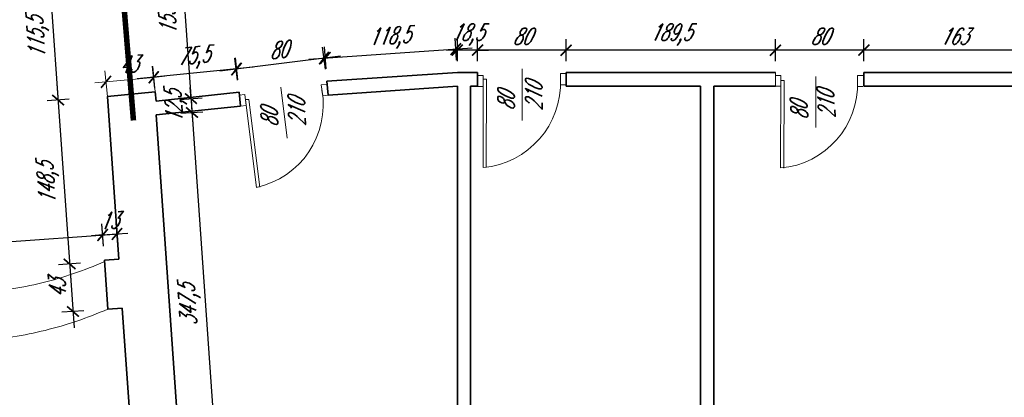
# Model space of a CAD drawing. Header units: millimetres. Extents: x 402 to 79005, y -7782 to 89952.
# Tile 43 of 256: x 22773 to 23664, y 16813 to 17155. Entities that reach past the tile are written whole.
import ezdxf

# ---------------------------------------------------------------- set-up
doc = ezdxf.new("R2010")
doc.units = ezdxf.units.MM
doc.header["$LTSCALE"] = 10
doc.linetypes.add('ACAD_ISO12W100', pattern=[21, 12, -3, 0, -3, 0, -3])
doc.linetypes.add('DASHED', pattern=[19.05, 12.7, -6.35])
doc.layers.get('0').update_dxf_attribs({"lineweight": 0})
doc.layers.get('Defpoints').update_dxf_attribs({"color": 253})
for name, color, linetype, lineweight in [('01 parter - ściany', 253, 'Continuous', 35), ('03_drzwi', 253, 'Continuous', 15), ('04-2_nad', 253, 'DASHED', 5), ('05-01_wymiary', 253, 'Continuous', 5), ('05-03_opis', 253, 'Continuous', 5)]:
    doc.layers.add(name, color=color, linetype=linetype, lineweight=lineweight)
doc.styles.add('ariel_wym', font='simplex.shx', dxfattribs={"width": 0.65, "oblique": 25})
doc.dimstyles.new('ariel 50 wnętrze', dxfattribs={"dimtxt": 15, "dimasz": 10, "dimexe": 10, "dimexo": 0, "dimgap": 5, "dimtad": 1, "dimdec": 1, "dimrnd": 0.5, "dimtxsty": 'ariel_wym', "dimblk": 'ARCHTICK', "dimcen": 2.5, "dimdle": 15, "dimazin": 0, "dimtfac": 1, "dimtdec": 1, "dimtix": 1, "dimtmove": 0, "dimatfit": 3, "dimldrblk": 'DOT', "dimfxl": 0, "dimarcsym": 0})

# ---------------------------------------------------------------- blocks, each defined once
blk = doc.blocks.new('_ArchTick')
at = {"color": 0, "linetype": 'ByBlock', "const_width": 0.15}
blk.add_lwpolyline([(-0.5, -0.5), (0.5, 0.5)], dxfattribs=at)
blk = doc.blocks.new('*D3367')
at = {"layer": '05-01_wymiary', "color": 0, "lineweight": -2}
for p, q in [((22849.04, 16950.22), (22847.65, 16970.17)), ((22599.95, 16942.82), (22863.31, 16961.24)), ((22615.61, 16933.89), (22614.22, 16953.85))]:
    blk.add_line(p, q, dxfattribs=at)
at = {"layer": 'Defpoints', "color": 0, "lineweight": 0}
for p in [(22848.34, 16960.19), (22849.94, 16937.32), (22616.51, 16921)]:
    blk.add_point(p, dxfattribs=at)
at = {"layer": '05-01_wymiary', "color": 0, "lineweight": -2, "xscale": 10, "yscale": 10, "zscale": 10}
for p, rotation in [((22848.34, 16960.19), 3.999999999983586), ((22614.91, 16943.87), 183.9999999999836)]:
    blk.add_blockref('_ArchTick', p, dxfattribs=dict(at, rotation=rotation))
at = {"layer": '05-01_wymiary', "color": 0, "insert": (22730.76, 16964.5), "char_height": 15, "attachment_point": 5, "rotation": 4, "style": 'ariel_wym'}
blk.add_mtext('234', dxfattribs=at)
blk = doc.blocks.new('_Dot')
at = {"color": 0, "linetype": 'ByBlock', "lineweight": -2}
blk.add_line((-0.5, 0), (-1, 0), dxfattribs=at)
at = {"color": 0, "linetype": 'ByBlock', "const_width": 0.5}
blk.add_lwpolyline([(-0.25, 0, 1), (0.25, 0, 1)], format="xyb", close=True, dxfattribs=at)
blk = doc.blocks.new('*D3368')
at = {"layer": '05-01_wymiary', "color": 0, "lineweight": -2}
for p, q in [((22849.03, 16950.32), (22847.64, 16970.27)), ((22862, 16951.22), (22860.61, 16971.17)), ((22848.34, 16960.29), (22838.36, 16959.59)), ((22848.34, 16960.29), (22861.3, 16961.2)), ((22861.3, 16961.2), (22871.28, 16961.9))]:
    blk.add_line(p, q, dxfattribs=at)
at = {"layer": 'Defpoints', "color": 0, "lineweight": 0}
for p in [(22861.3, 16961.2), (22849.94, 16937.32), (22862.91, 16938.22)]:
    blk.add_point(p, dxfattribs=at)
at = {"layer": '05-01_wymiary', "color": 0, "lineweight": -2, "xscale": 10, "yscale": 10, "zscale": 10}
for p, rotation in [((22848.34, 16960.29), 3.999999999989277), ((22861.3, 16961.2), 183.9999999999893)]:
    blk.add_blockref('_ArchTick', p, dxfattribs=dict(at, rotation=rotation))
at = {"layer": '05-01_wymiary', "color": 0, "insert": (22853.95, 16973.22), "char_height": 15, "attachment_point": 5, "rotation": 4, "style": 'ariel_wym'}
blk.add_mtext('13', dxfattribs=at)
blk = doc.blocks.new('*D2595')
at = {"layer": '05-01_wymiary', "color": 0, "lineweight": -2}
for p, q in [((22799, 17212.43), (22809.14, 17067.39)), ((22810.02, 17198.17), (22790.07, 17196.77)), ((22818.07, 17083.05), (22798.12, 17081.65))]:
    blk.add_line(p, q, dxfattribs=at)
at = {"layer": 'Defpoints', "color": 0, "lineweight": 0}
for p in [(22836.58, 17200.03), (22844.63, 17084.91), (22808.09, 17082.35)]:
    blk.add_point(p, dxfattribs=at)
at = {"layer": '05-01_wymiary', "color": 0, "lineweight": -2, "xscale": 10, "yscale": 10, "zscale": 10}
for p, rotation in [((22800.04, 17197.47), 94.00000000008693), ((22808.09, 17082.35), 274.0000000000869)]:
    blk.add_blockref('_ArchTick', p, dxfattribs=dict(at, rotation=rotation))
at = {"layer": '05-01_wymiary', "color": 0, "insert": (22790.17, 17138.94), "char_height": 15, "attachment_point": 5, "rotation": 94, "style": 'ariel_wym'}
blk.add_mtext('115,5', dxfattribs=at)
blk = doc.blocks.new('*D2596')
at = {"layer": '05-01_wymiary', "color": 0, "lineweight": -2}
for p, q in [((22807.05, 17097.31), (22819.51, 16919.05)), ((22818.07, 17083.05), (22798.12, 17081.65)), ((22828.44, 16934.71), (22808.49, 16933.32))]:
    blk.add_line(p, q, dxfattribs=at)
at = {"layer": 'Defpoints', "color": 0, "lineweight": 0}
for p in [(22852.62, 17085.46), (22818.47, 16934.01), (22850.02, 16936.22)]:
    blk.add_point(p, dxfattribs=at)
at = {"layer": '05-01_wymiary', "color": 0, "lineweight": -2, "xscale": 10, "yscale": 10, "zscale": 10}
for p, rotation in [((22808.09, 17082.35), 94.00000000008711), ((22818.47, 16934.01), 274.0000000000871)]:
    blk.add_blockref('_ArchTick', p, dxfattribs=dict(at, rotation=rotation))
at = {"layer": '05-01_wymiary', "color": 0, "insert": (22799.38, 17007.21), "char_height": 15, "attachment_point": 5, "rotation": 94, "style": 'ariel_wym'}
blk.add_mtext('148,5', dxfattribs=at)
blk = doc.blocks.new('*D2597')
at = {"layer": '05-01_wymiary', "color": 0, "lineweight": -2}
for p, q in [((22817.42, 16948.98), (22822.52, 16876.06)), ((22828.44, 16934.71), (22808.49, 16933.32)), ((22831.45, 16891.72), (22811.5, 16890.32))]:
    blk.add_line(p, q, dxfattribs=at)
at = {"layer": 'Defpoints', "color": 0, "lineweight": 0}
for p in [(22850.02, 16936.22), (22821.47, 16891.02), (22853.03, 16893.23)]:
    blk.add_point(p, dxfattribs=at)
at = {"layer": '05-01_wymiary', "color": 0, "lineweight": -2, "xscale": 10, "yscale": 10, "zscale": 10}
for p, rotation in [((22818.47, 16934.01), 94.0000000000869), ((22821.47, 16891.02), 274.0000000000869)]:
    blk.add_blockref('_ArchTick', p, dxfattribs=dict(at, rotation=rotation))
at = {"layer": '05-01_wymiary', "color": 0, "insert": (22807.5, 16911.64), "char_height": 15, "attachment_point": 5, "rotation": 94, "style": 'ariel_wym'}
blk.add_mtext('43', dxfattribs=at)
blk = doc.blocks.new('*D2948')
at = {"layer": '05-01_wymiary', "color": 0, "lineweight": -2}
for p, q in [((23537.01, 17117.54), (23537.01, 17137.54)), ((23700.23, 17117.54), (23700.23, 17137.54)), ((23715.23, 17127.54), (23522.01, 17127.54))]:
    blk.add_line(p, q, dxfattribs=at)
at = {"layer": 'Defpoints', "color": 0, "lineweight": 0}
for p in [(23537.01, 17127.54), (23537.01, 17107.4), (23700.23, 17107.4)]:
    blk.add_point(p, dxfattribs=at)
at = {"layer": '05-01_wymiary', "color": 0, "lineweight": -2, "xscale": 10, "yscale": 10, "zscale": 10, "rotation": 180}
blk.add_blockref('_ArchTick', (23537.01, 17127.54), dxfattribs=at)
at = {"layer": '05-01_wymiary', "color": 0, "lineweight": -2, "xscale": 10, "yscale": 10, "zscale": 10}
blk.add_blockref('_ArchTick', (23700.23, 17127.54), dxfattribs=at)
at = {"layer": '05-01_wymiary', "color": 0, "insert": (23618.62, 17140.04), "char_height": 15, "attachment_point": 5, "style": 'ariel_wym'}
blk.add_mtext('163', dxfattribs=at)
blk = doc.blocks.new('*D2949')
at = {"layer": '05-01_wymiary', "color": 0, "lineweight": -2}
for p, q in [((23456.97, 17117.54), (23456.97, 17137.54)), ((23537.01, 17117.54), (23537.01, 17137.54)), ((23552.01, 17127.54), (23441.97, 17127.54))]:
    blk.add_line(p, q, dxfattribs=at)
at = {"layer": 'Defpoints', "color": 0, "lineweight": 0}
for p in [(23456.97, 17127.54), (23456.97, 17107.4), (23537.01, 17107.4)]:
    blk.add_point(p, dxfattribs=at)
at = {"layer": '05-01_wymiary', "color": 0, "lineweight": -2, "xscale": 10, "yscale": 10, "zscale": 10, "rotation": 180}
blk.add_blockref('_ArchTick', (23456.97, 17127.54), dxfattribs=at)
at = {"layer": '05-01_wymiary', "color": 0, "lineweight": -2, "xscale": 10, "yscale": 10, "zscale": 10}
blk.add_blockref('_ArchTick', (23537.01, 17127.54), dxfattribs=at)
at = {"layer": '05-01_wymiary', "color": 0, "insert": (23496.99, 17140.04), "char_height": 15, "attachment_point": 5, "style": 'ariel_wym'}
blk.add_mtext('80', dxfattribs=at)
blk = doc.blocks.new('*D2950')
at = {"layer": '05-01_wymiary', "color": 0, "lineweight": -2}
for p, q in [((23267.56, 17117.54), (23267.56, 17137.54)), ((23456.97, 17117.54), (23456.97, 17137.54)), ((23471.97, 17127.54), (23252.56, 17127.54))]:
    blk.add_line(p, q, dxfattribs=at)
at = {"layer": 'Defpoints', "color": 0, "lineweight": 0}
for p in [(23267.56, 17127.54), (23267.56, 17107.4), (23456.97, 17107.4)]:
    blk.add_point(p, dxfattribs=at)
at = {"layer": '05-01_wymiary', "color": 0, "lineweight": -2, "xscale": 10, "yscale": 10, "zscale": 10, "rotation": 180}
blk.add_blockref('_ArchTick', (23267.56, 17127.54), dxfattribs=at)
at = {"layer": '05-01_wymiary', "color": 0, "lineweight": -2, "xscale": 10, "yscale": 10, "zscale": 10}
blk.add_blockref('_ArchTick', (23456.97, 17127.54), dxfattribs=at)
at = {"layer": '05-01_wymiary', "color": 0, "insert": (23362.26, 17141.47), "char_height": 15, "attachment_point": 5, "style": 'ariel_wym'}
blk.add_mtext('189,5', dxfattribs=at)
blk = doc.blocks.new('*D2951')
at = {"layer": '05-01_wymiary', "color": 0, "lineweight": -2}
for p, q in [((23187.56, 17117.54), (23187.56, 17137.54)), ((23267.56, 17117.54), (23267.56, 17137.54)), ((23282.56, 17127.54), (23172.56, 17127.54))]:
    blk.add_line(p, q, dxfattribs=at)
at = {"layer": 'Defpoints', "color": 0, "lineweight": 0}
for p in [(23187.56, 17127.54), (23187.56, 17107.4), (23267.56, 17107.4)]:
    blk.add_point(p, dxfattribs=at)
at = {"layer": '05-01_wymiary', "color": 0, "lineweight": -2, "xscale": 10, "yscale": 10, "zscale": 10, "rotation": 180}
blk.add_blockref('_ArchTick', (23187.56, 17127.54), dxfattribs=at)
at = {"layer": '05-01_wymiary', "color": 0, "lineweight": -2, "xscale": 10, "yscale": 10, "zscale": 10}
blk.add_blockref('_ArchTick', (23267.56, 17127.54), dxfattribs=at)
at = {"layer": '05-01_wymiary', "color": 0, "insert": (23227.56, 17140.04), "char_height": 15, "attachment_point": 5, "style": 'ariel_wym'}
blk.add_mtext('80', dxfattribs=at)
blk = doc.blocks.new('*D2952')
at = {"layer": '05-01_wymiary', "color": 0, "lineweight": -2}
for p, q in [((23169.23, 17117.54), (23169.23, 17137.54)), ((23187.56, 17117.54), (23187.56, 17137.54)), ((23169.23, 17127.54), (23159.23, 17127.54)), ((23187.56, 17127.54), (23169.23, 17127.54)), ((23187.56, 17127.54), (23197.56, 17127.54))]:
    blk.add_line(p, q, dxfattribs=at)
at = {"layer": 'Defpoints', "color": 0, "lineweight": 0}
for p in [(23169.23, 17127.54), (23169.23, 17107.4), (23187.56, 17107.4)]:
    blk.add_point(p, dxfattribs=at)
at = {"layer": '05-01_wymiary', "color": 0, "lineweight": -2, "xscale": 10, "yscale": 10, "zscale": 10}
blk.add_blockref('_ArchTick', (23169.23, 17127.54), dxfattribs=at)
at = {"layer": '05-01_wymiary', "color": 0, "lineweight": -2, "xscale": 10, "yscale": 10, "zscale": 10, "rotation": 180}
blk.add_blockref('_ArchTick', (23187.56, 17127.54), dxfattribs=at)
at = {"layer": '05-01_wymiary', "color": 0, "insert": (23178.39, 17141.47), "char_height": 15, "attachment_point": 5, "style": 'ariel_wym'}
blk.add_mtext('18,5', dxfattribs=at)
blk = doc.blocks.new('*D2953')
at = {"layer": '05-01_wymiary', "color": 0, "lineweight": -2}
for p, q in [((23168.47, 17118.5), (23167.12, 17138.46)), ((23034.81, 17119.46), (23182.76, 17129.5)), ((23050.46, 17110.5), (23049.1, 17130.45))]:
    blk.add_line(p, q, dxfattribs=at)
at = {"layer": 'Defpoints', "color": 0, "lineweight": 0}
for p in [(23167.8, 17128.48), (23169.23, 17107.4), (23051.21, 17099.4)]:
    blk.add_point(p, dxfattribs=at)
at = {"layer": '05-01_wymiary', "color": 0, "lineweight": -2, "xscale": 10, "yscale": 10, "zscale": 10}
for p, rotation in [((23167.8, 17128.48), 3.881648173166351), ((23049.78, 17120.47), 183.8816481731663)]:
    blk.add_blockref('_ArchTick', p, dxfattribs=dict(at, rotation=rotation))
at = {"layer": '05-01_wymiary', "color": 0, "insert": (23107.84, 17138.37), "char_height": 15, "attachment_point": 5, "rotation": 3.88165, "style": 'ariel_wym'}
blk.add_mtext('118,5', dxfattribs=at)
blk = doc.blocks.new('*D2954')
at = {"layer": '05-01_wymiary', "color": 0, "lineweight": -2}
for p, q in [((23049.82, 17110.4), (23047.31, 17130.24)), ((23063.45, 17122.2), (22954.27, 17108.4)), ((22970.41, 17100.36), (22967.9, 17120.21))]:
    blk.add_line(p, q, dxfattribs=at)
at = {"layer": 'Defpoints', "color": 0, "lineweight": 0}
for p in [(22969.15, 17110.28), (23051.21, 17099.4), (22971.8, 17089.36)]:
    blk.add_point(p, dxfattribs=at)
at = {"layer": '05-01_wymiary', "color": 0, "lineweight": -2, "xscale": 10, "yscale": 10, "zscale": 10}
for p, rotation in [((23048.56, 17120.32), 7.202070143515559), ((22969.15, 17110.28), 187.2020701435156)]:
    blk.add_blockref('_ArchTick', p, dxfattribs=dict(at, rotation=rotation))
at = {"layer": '05-01_wymiary', "color": 0, "insert": (23007.29, 17127.7), "char_height": 15, "attachment_point": 5, "rotation": 7.20207, "style": 'ariel_wym'}
blk.add_mtext('80', dxfattribs=at)
blk = doc.blocks.new('*D2955')
at = {"layer": '05-01_wymiary', "color": 0, "lineweight": -2}
for p, q in [((22970.66, 17100.63), (22968.64, 17120.53)), ((22984.57, 17112.09), (22879.56, 17101.47)), ((22895.49, 17093.03), (22893.48, 17112.92))]:
    blk.add_line(p, q, dxfattribs=at)
at = {"layer": 'Defpoints', "color": 0, "lineweight": 0}
for p in [(22894.49, 17102.98), (22971.8, 17089.36), (22896.63, 17081.76)]:
    blk.add_point(p, dxfattribs=at)
at = {"layer": '05-01_wymiary', "color": 0, "lineweight": -2, "xscale": 10, "yscale": 10, "zscale": 10}
for p, rotation in [((22969.65, 17110.58), 5.77645695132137), ((22894.49, 17102.98), 185.7764569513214)]:
    blk.add_blockref('_ArchTick', p, dxfattribs=dict(at, rotation=rotation))
at = {"layer": '05-01_wymiary', "color": 0, "insert": (22930.67, 17120.63), "char_height": 15, "attachment_point": 5, "rotation": 5.77646, "style": 'ariel_wym'}
blk.add_mtext('75,5', dxfattribs=at)
blk = doc.blocks.new('*D2960')
at = {"layer": '05-01_wymiary', "color": 0, "lineweight": -2}
for p, q in [((22916.39, 17253.62), (22929.32, 17068.7)), ((22907.46, 17237.96), (22927.41, 17239.36)), ((22918.3, 17082.96), (22938.25, 17084.36))]:
    blk.add_line(p, q, dxfattribs=at)
at = {"layer": 'Defpoints', "color": 0, "lineweight": 0}
for p in [(22885.17, 17236.4), (22896, 17081.4), (22928.28, 17083.66)]:
    blk.add_point(p, dxfattribs=at)
at = {"layer": '05-01_wymiary', "color": 0, "lineweight": -2, "xscale": 10, "yscale": 10, "zscale": 10}
for p, rotation in [((22917.44, 17238.66), 94.00000000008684), ((22928.28, 17083.66), 274.0000000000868)]:
    blk.add_blockref('_ArchTick', p, dxfattribs=dict(at, rotation=rotation))
at = {"layer": '05-01_wymiary', "color": 0, "insert": (22908.96, 17160.19), "char_height": 15, "attachment_point": 5, "rotation": 94, "style": 'ariel_wym'}
blk.add_mtext('155,5', dxfattribs=at)
blk = doc.blocks.new('*D2961')
at = {"layer": '05-01_wymiary', "color": 0, "lineweight": -2}
for p, q in [((22928.28, 17083.66), (22927.58, 17093.64)), ((22918.3, 17082.96), (22938.25, 17084.36)), ((22928.28, 17083.66), (22929.15, 17071.15)), ((22919.17, 17070.46), (22939.13, 17071.85)), ((22929.15, 17071.15), (22929.85, 17061.18))]:
    blk.add_line(p, q, dxfattribs=at)
at = {"layer": 'Defpoints', "color": 0, "lineweight": 0}
for p in [(22896, 17081.4), (22896.88, 17068.9), (22929.15, 17071.15)]:
    blk.add_point(p, dxfattribs=at)
at = {"layer": '05-01_wymiary', "color": 0, "lineweight": -2, "xscale": 10, "yscale": 10, "zscale": 10}
for p, rotation in [((22928.28, 17083.66), 274.0000000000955), ((22929.15, 17071.15), 94.00000000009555)]:
    blk.add_blockref('_ArchTick', p, dxfattribs=dict(at, rotation=rotation))
at = {"layer": '05-01_wymiary', "color": 0, "insert": (22914.82, 17076.44), "char_height": 15, "attachment_point": 5, "rotation": 94, "style": 'ariel_wym'}
blk.add_mtext('12,5', dxfattribs=at)
blk = doc.blocks.new('*D2962')
at = {"layer": '05-01_wymiary', "color": 0, "lineweight": -2}
for p, q in [((22928.1, 17086.12), (22954.43, 16709.7)), ((22919.17, 17070.46), (22939.13, 17071.85)), ((22943.4, 16723.96), (22963.36, 16725.36))]:
    blk.add_line(p, q, dxfattribs=at)
at = {"layer": 'Defpoints', "color": 0, "lineweight": 0}
for p in [(22896.88, 17068.9), (22921.11, 16722.4), (22953.38, 16724.66)]:
    blk.add_point(p, dxfattribs=at)
at = {"layer": '05-01_wymiary', "color": 0, "lineweight": -2, "xscale": 10, "yscale": 10, "zscale": 10}
for p, rotation in [((22929.15, 17071.15), 94.00000000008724), ((22953.38, 16724.66), 274.0000000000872)]:
    blk.add_blockref('_ArchTick', p, dxfattribs=dict(at, rotation=rotation))
at = {"layer": '05-01_wymiary', "color": 0, "insert": (22927.37, 16896.94), "char_height": 15, "attachment_point": 5, "rotation": 94, "style": 'ariel_wym'}
blk.add_mtext('347,5', dxfattribs=at)

msp = doc.modelspace()

# ---------------------------------------------------------------- linework, layer by layer
at = {"layer": '01 parter - ściany'}
for p, q in [((23051.209, 17099.395), (23169.226, 17107.403)), ((23187.562, 17107.403), (23169.226, 17107.403)), ((23187.562, 17107.403), (23187.562, 17094.875)), ((23456.968, 17107.403), (23267.562, 17107.403)), ((23267.562, 17107.403), (23267.562, 17094.875)), ((23700.226, 17107.403), (23537.014, 17107.403)), ((23537.014, 17094.875), (23537.014, 17107.403)), ((23051.209, 17099.395), (23052.363, 17086.916)), ((23052.363, 17086.916), (23169.226, 17094.846)), ((23169.226, 16722.403), (23169.226, 17094.846)), ((23181.226, 16722.403), (23181.226, 17094.875)), ((23187.562, 17094.875), (23181.226, 17094.875)), ((23389.226, 17094.875), (23267.562, 17094.875)), ((23389.226, 16722.403), (23389.226, 17094.875)), ((23401.226, 16722.403), (23401.226, 17094.875)), ((23456.968, 17094.875), (23401.226, 17094.875)), ((23688.226, 17094.875), (23537.014, 17094.875)), ((22852.602, 17085.66), (22895.825, 17089.747)), ((22862.911, 16938.225), (22852.602, 17085.66)), ((22896.681, 17081.291), (22895.825, 17089.747)), ((22896.672, 17081.383), (22971.796, 17089.36)), ((22971.796, 17089.36), (22972.95, 17076.884)), ((22896.879, 17068.897), (22972.95, 17076.884)), ((22921.108, 16722.403), (22896.879, 17068.897)), ((22862.911, 16938.225), (22849.943, 16937.318)), ((22849.943, 16937.318), (22853.026, 16893.226)), ((22853.026, 16893.226), (22865.995, 16894.133)), ((22890.535, 16543.189), (22865.995, 16894.133))]:
    msp.add_line(p, q, dxfattribs=at)
at = {"layer": '03_drzwi'}
for p, q in [((23187.459, 17104.696), (23192.459, 17104.696)), ((23192.459, 17104.696), (23192.459, 17094.696)), ((23227.995, 17063.893), (23227.995, 17110.54)), ((23262.459, 17096.269), (23262.459, 17106.269)), ((23262.459, 17106.269), (23267.459, 17106.269)), ((23457.008, 17104.643), (23461.953, 17104.713)), ((23461.953, 17104.713), (23461.913, 17095.049)), ((23493.493, 17057.628), (23493.685, 17103.758)), ((23531.136, 17094.759), (23531.177, 17104.648)), ((23531.177, 17104.648), (23536.122, 17104.628)), ((23015.284, 17047.806), (23009.446, 17093.991)), ((23046.162, 17096.192), (23051.112, 17096.817)), ((23047.413, 17086.291), (23046.162, 17096.192)), ((23192.459, 17094.696), (23187.459, 17094.696)), ((23192.459, 17101.269), (23192.459, 17021.269)), ((23195.459, 17101.269), (23192.459, 17101.269)), ((23195.459, 17101.269), (23195.429, 17021.269)), ((23267.459, 17096.269), (23262.459, 17096.269)), ((23461.913, 17095.049), (23456.968, 17095.069)), ((23461.933, 17099.993), (23461.603, 17020.881)), ((23464.9, 17099.981), (23461.933, 17099.993)), ((23464.9, 17099.981), (23464.54, 17020.868)), ((23536.08, 17094.739), (23531.136, 17094.759)), ((22971.905, 17086.807), (22976.855, 17087.432)), ((22976.855, 17087.432), (22978.107, 17077.531)), ((23052.363, 17086.916), (23047.413, 17086.291)), ((22978.107, 17077.531), (22973.156, 17076.906)), ((22980.451, 17082.857), (22977.459, 17082.757)), ((22977.481, 17082.482), (22987.492, 17003.275)), ((22980.451, 17082.857), (22990.432, 17003.647))]:
    msp.add_line(p, q, dxfattribs=at)
for centre, radius, start, end in [((23185.659, 17097.844), 76.877, 275.074856, 2.553294), ((23455.194, 17096.634), 76.024, 274.835522, 2.31396), ((22971.177, 17078.24), 76.72, 282.278062, 9.7565)]:
    msp.add_arc(centre, radius, start, end, dxfattribs=at)
at = {"layer": '04-2_nad', "ltscale": 2}
for centre in [(22710.597, 17252.797), (22713.603, 17209.802)]:
    msp.add_arc(centre, 345.918, 254.230889, 293.769111, dxfattribs=at)
at = {"layer": '05-01_wymiary'}
for p, q in [((22895.825, 17089.747), (22893.639, 17112.859)), ((22852.602, 17085.66), (22850.416, 17108.772)), ((22851.358, 17098.816), (22894.581, 17102.904)), ((22886.525, 17102.17), (22896.484, 17103.077)), ((22894.581, 17102.904), (22904.536, 17103.845)), ((23456.968, 17094.875), (23456.968, 17107.403)), ((22851.358, 17098.816), (22841.402, 17097.874))]:
    msp.add_line(p, q, dxfattribs=at)
at = {"layer": '05-03_opis', "linetype": 'ACAD_ISO12W100', "ltscale": 5, "const_width": 5}
msp.add_lwpolyline([(22862.149, 17233.748), (22876.214, 17063.912)], dxfattribs=at)

# ---------------------------------------------------------------- block references
at = {"layer": '05-01_wymiary', "xscale": 10, "yscale": 10, "zscale": 10}
for p, rotation in [((22851.358, 17098.816), 5.402442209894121), ((22894.581, 17102.904), 185.402442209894)]:
    msp.add_blockref('_ArchTick', p, dxfattribs=dict(at, rotation=rotation))

# ---------------------------------------------------------------- texts
at = {"layer": '03_drzwi', "attachment_point": 7, "style": 'ariel_wym'}
for insert, char_height, width, rotation in [((23245.871, 17072.829), 15, 160.59049, 90), ((23511.207, 17066.392), 14.8337, 158.80995, 93.856206), ((23031.864, 17058.891), 14.9695, 160.26344, 91.918375)]:
    msp.add_mtext('80\\P210', dxfattribs=dict(at, insert=insert, char_height=char_height, width=width, rotation=rotation))
at = {"layer": '05-01_wymiary', "insert": (22871.658, 17114.727), "char_height": 15, "attachment_point": 5, "rotation": 5, "style": 'ariel_wym'}
msp.add_mtext('43', dxfattribs=at)

# ---------------------------------------------------------------- dimensions: what is measured, and where the dimension line sits
at = {"layer": '05-01_wymiary'}
for base, p1, p2, angle, picture, middle in [((22928.276, 17083.66), (22885.166, 17236.403), (22896.004, 17081.403), 94, '*D2960', (22908.962, 17160.188)), ((22808.093, 17082.351), (22836.585, 17200.026), (22844.635, 17084.906), 94, '*D2595', (22790.173, 17138.939)), ((22818.466, 16934.014), (22852.615, 17085.464), (22850.02, 16936.221), 94, '*D2596', (22799.385, 17007.211)), ((22929.15, 17071.154), (22896.004, 17081.403), (22896.879, 17068.897), 94, '*D2961', (22914.818, 17076.435)), ((22953.38, 16724.66), (22896.879, 17068.897), (22921.108, 16722.403), 94, '*D2962', (22927.37, 16896.935)), ((22861.305, 16961.199), (22849.943, 16937.318), (22862.911, 16938.225), 4, '*D3368', (22853.949, 16973.215)), ((22848.344, 16960.193), (22616.513, 16920.995), (22849.943, 16937.318), 4, '*D3367', (22730.757, 16964.501)), ((22821.472, 16891.019), (22850.02, 16936.221), (22853.026, 16893.226), 94, '*D2597', (22807.499, 16911.645))]:
    dim = msp.add_linear_dim(base=base, p1=p1, p2=p2, angle=angle, dimstyle='ariel 50 wnętrze', override={"dimtmove": 1}, dxfattribs=at)
    dim.commit()
    dim.dimension.update_dxf_attribs({"geometry": picture, "text_midpoint": middle})
for p1, p2, distance, picture, middle in [((23051.209, 17099.395), (23169.226, 17107.403), 21.127, '*D2953', (23107.844, 17138.374)), ((23051.209, 17099.395), (22971.796, 17089.36), -21.091, '*D2954', (23007.291, 17127.704)), ((22971.796, 17089.36), (22896.634, 17081.757), -21.327, '*D2955', (22930.666, 17120.635))]:
    dim = msp.add_aligned_dim(p1=p1, p2=p2, distance=distance, dimstyle='ariel 50 wnętrze', dxfattribs=at)
    dim.commit()
    dim.dimension.update_dxf_attribs({"geometry": picture, "text_midpoint": middle})
for base, p1, p2, picture, middle in [((23169.226, 17127.544), (23187.562, 17107.403), (23169.226, 17107.403), '*D2952', (23178.394, 17141.472)), ((23187.562, 17127.544), (23267.562, 17107.403), (23187.562, 17107.403), '*D2951', (23227.562, 17140.044)), ((23267.562, 17127.544), (23456.968, 17107.403), (23267.562, 17107.403), '*D2950', (23362.265, 17141.472)), ((23456.968, 17127.544), (23537.014, 17107.403), (23456.968, 17107.403), '*D2949', (23496.991, 17140.044))]:
    dim = msp.add_linear_dim(base=base, p1=p1, p2=p2, dimstyle='ariel 50 wnętrze', override={"dimtmove": 1}, dxfattribs=at)
    dim.commit()
    dim.dimension.update_dxf_attribs({"geometry": picture, "text_midpoint": middle})
dim = msp.add_linear_dim(base=(23537.014, 17127.544), p1=(23700.226, 17107.403), p2=(23537.014, 17107.403), dimstyle='ariel 50 wnętrze', dxfattribs=at)
dim.commit()
dim.dimension.update_dxf_attribs({"geometry": '*D2948', "text_midpoint": (23618.62, 17140.044)})

doc.saveas('drawing.dxf')
